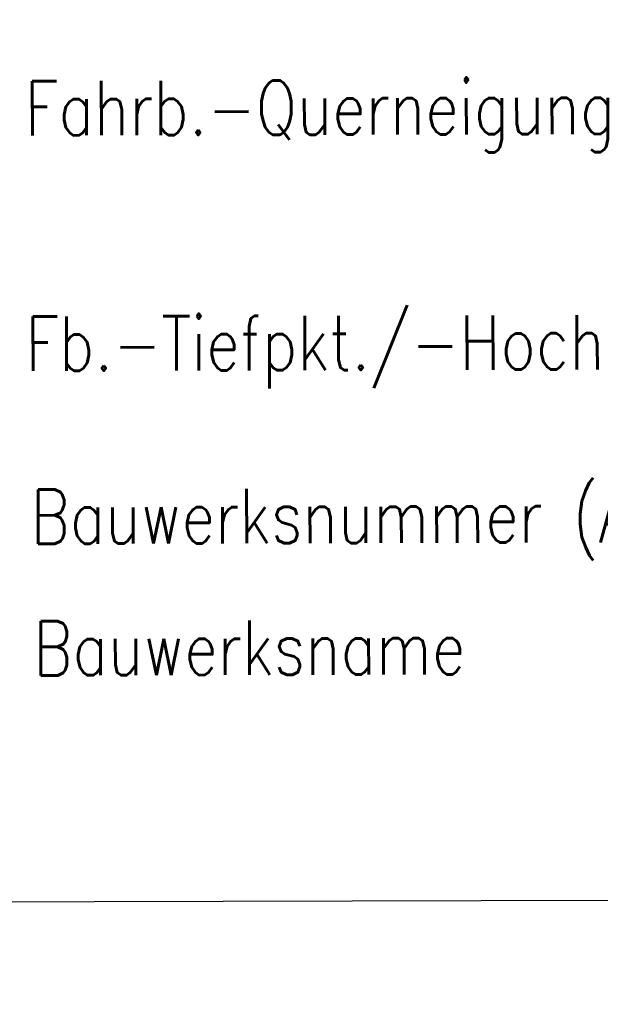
# Model space of a CAD drawing. Extents: x 0 to 1135, y 0 to 420.
# Tile 58 of 84: x 1096 to 1115, y 114 to 146. Entities that reach past the tile are written whole.
import ezdxf

# ---------------------------------------------------------------- set-up
doc = ezdxf.new("R2010")
doc.units = 0
doc.header["$LTSCALE"] = 2
doc.header["$MEASUREMENT"] = 0
doc.linetypes.add('AUSGEZOGEN', pattern=[0])
doc.layers.add('FBRTOP', color=8, linetype='AUSGEZOGEN')
doc.layers.add('LEGENDE', color=7, linetype='AUSGEZOGEN')
doc.styles.add('ROMANS', font='romans.shx', dxfattribs={"width": 0.8})

msp = doc.modelspace()

# ---------------------------------------------------------------- linework, layer by layer
at = {"layer": 'FBRTOP', "const_width": 0.5}
for points in [[(88.009, 187.528, 0), (104.839, 188.975, 0), (166.439, 194.269, -0.000002), (228.71, 199.62, 0.000002), (290.98, 204.971, 0.000001), (321.649, 207.607, 0.000001), (340.796, 209.253, 0.000002), (353.251, 210.323, -0.000001), (365.705, 211.394, -0.000007)], [(87.666, 191.514, 0), (104.497, 192.96, 0), (166.097, 198.254, -0.000002), (228.367, 203.605, 0.000002), (290.638, 208.957, 0.000001), (321.307, 211.592, 0.000001), (340.454, 213.238, 0.000002), (352.908, 214.308, -0.000001), (365.363, 215.379, -0.000007)], [(377.816, 216.449, 0.000001), (390.27, 217.519, 0.000044)], [(378.159, 212.464, 0.000001), (390.613, 213.534, 0.000044)]]:
    msp.add_lwpolyline(points, format="xyb", dxfattribs=at)
at = {"layer": 'LEGENDE'}
msp.add_lwpolyline([(1030.061, 117.083), (1124.072, 117.324), (1123.635, 287.473), (1029.624, 287.231)], close=True, dxfattribs=at)

# ---------------------------------------------------------------- texts
at = {"layer": 'LEGENDE', "style": 'ROMANS', "width": 0.8}
for s, p in [('Fahrb.-Querneigung', (1096.142, 142.627)), ('Fb.-Tiefpkt./-Hochpkt.', (1096.162, 134.829)), ('Bauwerksnummer (ASB)', (1096.331, 129.101)), ('Bauwerksname', (1096.422, 124.743))]:
    msp.add_text(s, height=1.8, rotation=0.1472, dxfattribs=at).set_placement(p)

doc.saveas('drawing.dxf')
